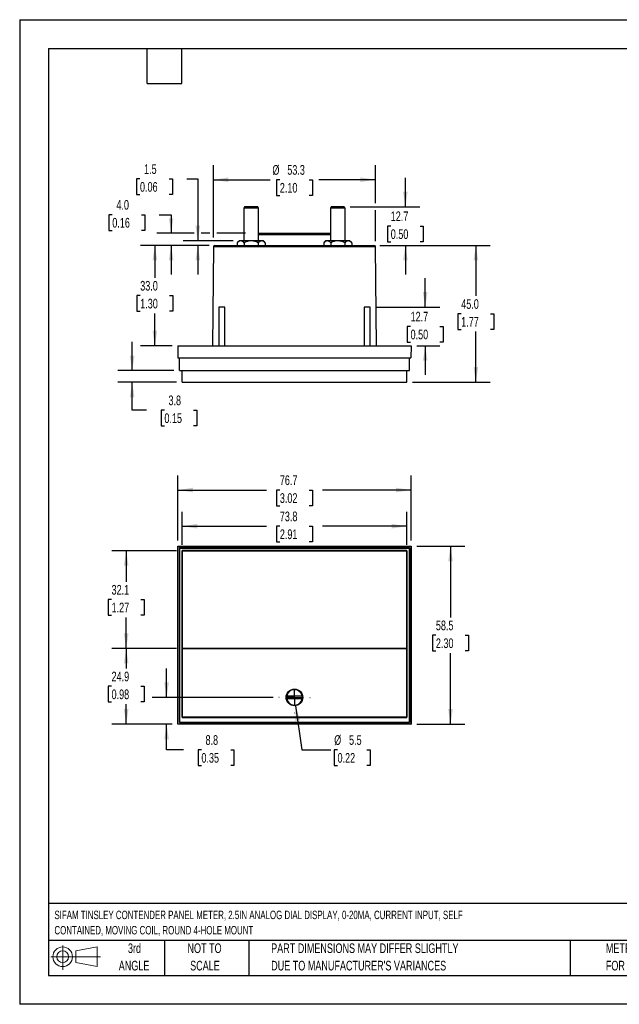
# Model space of a CAD drawing. Header units: millimetres. Extents: x 0 to 419, y 0 to 324.
# Tile 1 of 3: x 0 to 197, y 0 to 324. Entities that reach past the tile are written whole.
import ezdxf

# ---------------------------------------------------------------- set-up
doc = ezdxf.new("R2010")
doc.units = ezdxf.units.MM
doc.header["$LTSCALE"] = 1.5
doc.linetypes.add('CENTERX2', pattern=[20.32, 12.7, -2.54, 2.54, -2.54])
doc.layers.add('CENTER', color=40, linetype='CENTERX2')
doc.layers.add('SLD-DEFPOINTS', color=7, linetype='Continuous')
doc.layers.add('DIMENSIONS', color=140, linetype='Continuous', lineweight=25)
doc.layers.add('TEXT', color=140, linetype='Continuous', lineweight=25)
doc.styles.add('SLDTEXTSTYLE0', font='TXT', dxfattribs={"width": 0.7})
doc.dimstyles.new('SLDDIMSTYLE0', dxfattribs={"dimtxt": 3.237012, "dimasz": 4.953, "dimexe": 0, "dimexo": 0.0625, "dimgap": 0.809253, "dimtad": 0, "dimtih": 1, "dimtoh": 1, "dimrnd": 1e-09, "dimzin": 12, "dimdsep": 46, "dimtxsty": 'SLDTEXTSTYLE0', "dimsah": 1, "dimcen": 0.09, "dimadec": 0, "dimazin": 3, "dimtfac": 1, "dimtofl": 0, "dimtmove": 0, "dimatfit": 3, "dimfxl": 0, "dimfrac": 2, "dimtolj": 1, "dimtzin": 12, "dimarcsym": 0})
doc.dimstyles.new('SLDDIMSTYLE1', dxfattribs={"dimtxt": 3.237012, "dimasz": 4.953, "dimexe": 0, "dimexo": 0.0625, "dimgap": 0.809253, "dimtad": 0, "dimtih": 1, "dimtoh": 1, "dimrnd": 1e-09, "dimzin": 12, "dimdsep": 46, "dimtxsty": 'SLDTEXTSTYLE0', "dimsah": 1, "dimcen": 0, "dimadec": 0, "dimazin": 3, "dimtfac": 1, "dimtofl": 0, "dimtmove": 0, "dimatfit": 3, "dimfxl": 0, "dimfrac": 2, "dimtolj": 1, "dimtzin": 12, "dimarcsym": 0})
doc.dimstyles.new('SLDDIMSTYLE2', dxfattribs={"dimtxt": 3.237012, "dimasz": 4.953, "dimexe": 0, "dimexo": 0.0625, "dimgap": 0.809253, "dimtad": 0, "dimtih": 1, "dimtoh": 1, "dimrnd": 1e-09, "dimzin": 12, "dimdsep": 46, "dimtxsty": 'SLDTEXTSTYLE0', "dimsah": 1, "dimcen": 0.09, "dimadec": 0, "dimazin": 3, "dimtfac": 1, "dimtmove": 0, "dimatfit": 0, "dimfxl": 0, "dimfrac": 2, "dimtolj": 1, "dimtzin": 12, "dimarcsym": 0})
doc.dimstyles.new('SLDDIMSTYLE3', dxfattribs={"dimtxt": 3.237012, "dimasz": 4.953, "dimexe": 0, "dimexo": 0.0625, "dimgap": 0.809253, "dimtad": 0, "dimtih": 1, "dimtoh": 1, "dimrnd": 1e-09, "dimzin": 4, "dimdsep": 46, "dimtxsty": 'SLDTEXTSTYLE0', "dimsah": 1, "dimcen": 0.09, "dimadec": 0, "dimazin": 1, "dimtfac": 1, "dimtofl": 0, "dimtmove": 0, "dimatfit": 3, "dimfxl": 0, "dimfrac": 2, "dimtolj": 1, "dimtzin": 12, "dimarcsym": 0})
doc.dimstyles.new('SLDDIMSTYLE4', dxfattribs={"dimtxt": 3.237012, "dimasz": 4.953, "dimexe": 0, "dimexo": 0.0625, "dimgap": 0.809253, "dimtad": 0, "dimtih": 1, "dimtoh": 1, "dimrnd": 1e-09, "dimzin": 4, "dimdsep": 46, "dimtxsty": 'SLDTEXTSTYLE0', "dimsah": 1, "dimcen": 0.09, "dimadec": 0, "dimazin": 1, "dimtfac": 1, "dimtmove": 0, "dimatfit": 0, "dimfxl": 0, "dimfrac": 2, "dimtolj": 1, "dimtzin": 12, "dimarcsym": 0})

# ---------------------------------------------------------------- blocks, each defined once
blk = doc.blocks.new('Block11')
at = {"color": 7, "linetype": 'Continuous', "lineweight": 18}
for p, q in [((3.88, 7.97), (3.88, 0)), ((8.22, 6.25), (15.26, 7.55)), ((15.26, 7.55), (15.26, 1.1)), ((0, 4.32), (16.31, 4.32)), ((8.22, 2.39), (8.22, 6.25)), ((8.22, 2.39), (15.26, 1.1))]:
    blk.add_line(p, q, dxfattribs=at)
for radius in [3.23, 1.93]:
    blk.add_circle((3.88, 4.32), radius, dxfattribs=at)
blk = doc.blocks.new('Block12')
at = {"layer": 'SLD-DEFPOINTS'}
blk.add_blockref('Block11', (0, 0), dxfattribs=at)
blk = doc.blocks.new('SW_NOTE_0')
at = {"layer": 'TEXT', "color": 0, "linetype": 'CENTERX2', "lineweight": 18, "char_height": 2.775, "attachment_point": 1, "style": 'SLDTEXTSTYLE0'}
for s, insert in [('SIFAM TINSLEY CONTENDER PANEL METER, 2.5IN ANALOG DIAL DISPLAY, 0-20MA, CURRENT INPUT, SELF', (0, 3.58)), ('CONTAINED, MOVING COIL, ROUND 4-HOLE MOUNT', (0, -1.45))]:
    blk.add_mtext(s, dxfattribs=dict(at, insert=insert))
blk = doc.blocks.new('SW_NOTE_0_3')
at = {"layer": 'TEXT', "color": 0, "linetype": 'CENTERX2', "lineweight": 18, "char_height": 3.175, "attachment_point": 1, "style": 'SLDTEXTSTYLE0'}
for s, insert in [('PART DIMENSIONS MAY DIFFER SLIGHTLY', (0, 4.09)), ("DUE TO MANUFACTURER'S VARIANCES", (0, -1.64))]:
    blk.add_mtext(s, dxfattribs=dict(at, insert=insert))
blk = doc.blocks.new('SW_NOTE_0_4')
at = {"layer": 'TEXT', "color": 0, "linetype": 'CENTERX2', "lineweight": 18, "char_height": 3.175, "attachment_point": 2, "style": 'SLDTEXTSTYLE0'}
for s, insert in [('NOT TO', (7.89, 4.09)), ('SCALE', (8.03, -1.64))]:
    blk.add_mtext(s, dxfattribs=dict(at, insert=insert))
blk = doc.blocks.new('SW_NOTE_0_5')
at = {"layer": 'TEXT', "color": 0, "linetype": 'CENTERX2', "lineweight": 18, "char_height": 3.175, "attachment_point": 2, "style": 'SLDTEXTSTYLE0'}
for s, insert in [('3rd', (3.47, 4.09)), ('ANGLE', (3.33, -1.64))]:
    blk.add_mtext(s, dxfattribs=dict(at, insert=insert))
blk = doc.blocks.new('SW_NOTE_0_6')
at = {"layer": 'TEXT', "color": 0, "linetype": 'CENTERX2', "lineweight": 18, "char_height": 3.175, "attachment_point": 1, "style": 'SLDTEXTSTYLE0'}
for s, insert in [('METRIC UNITS USED', (0, 4.09)), ('FOR PART DESIGN', (0, -1.64))]:
    blk.add_mtext(s, dxfattribs=dict(at, insert=insert))
blk = doc.blocks.new('_D')
at = {"layer": 'DIMENSIONS'}
for p, q in [((130.6, 150.65), (146.41, 150.65)), ((141.65, 150.65), (141.65, 127.27)), ((136.84, 121.4), (135.75, 121.4)), ((135.75, 121.4), (135.75, 116.26)), ((146.46, 121.4), (147.54, 121.4)), ((147.54, 121.4), (147.54, 116.26)), ((135.75, 116.26), (136.84, 116.26)), ((141.65, 92.15), (141.65, 115.53)), ((147.54, 116.26), (146.46, 116.26)), ((130.6, 92.15), (146.41, 92.15))]:
    blk.add_line(p, q, dxfattribs=at)
for points in [[(141.65, 150.65), (140.89, 145.7), (142.41, 145.7)], [(141.65, 92.15), (142.41, 97.11), (140.89, 97.11)]]:
    blk.add_solid(points, dxfattribs=at)
at = {"layer": 'DIMENSIONS', "char_height": 3.175, "attachment_point": 1, "style": 'SLDTEXTSTYLE0'}
for s, insert in [('58.5', (136.84, 126.22)), ('2.30', (136.84, 120.35))]:
    blk.add_mtext(s, dxfattribs=dict(at, insert=insert))
blk = doc.blocks.new('_D_1')
at = {"layer": 'DIMENSIONS'}
for p, q in [((51.99, 152.56), (51.99, 173.91)), ((128.69, 152.56), (128.69, 173.91)), ((51.99, 169.15), (81.15, 169.15)), ((85.53, 169.15), (84.44, 169.15)), ((84.44, 169.15), (84.44, 164)), ((95.15, 169.15), (96.24, 169.15)), ((96.24, 169.15), (96.24, 164)), ((128.69, 169.15), (99.54, 169.15)), ((84.44, 164), (85.53, 164)), ((96.24, 164), (95.15, 164))]:
    blk.add_line(p, q, dxfattribs=at)
for points in [[(51.99, 169.15), (56.94, 168.39), (56.94, 169.91)], [(128.69, 169.15), (123.74, 169.91), (123.74, 168.39)]]:
    blk.add_solid(points, dxfattribs=at)
at = {"layer": 'DIMENSIONS', "char_height": 3.175, "attachment_point": 1, "style": 'SLDTEXTSTYLE0'}
for s, insert in [('76.7', (85.53, 173.97)), ('3.02', (85.53, 168.1))]:
    blk.add_mtext(s, dxfattribs=dict(at, insert=insert))
blk = doc.blocks.new('_D_2')
at = {"layer": 'DIMENSIONS'}
for p, q in [((51.54, 117.06), (30.26, 117.06)), ((35.02, 117.06), (35.02, 110.47)), ((30.21, 104.6), (29.12, 104.6)), ((29.12, 104.6), (29.12, 99.46)), ((39.83, 104.6), (40.92, 104.6)), ((40.92, 104.6), (40.92, 99.46)), ((29.12, 99.46), (30.21, 99.46)), ((35.02, 92.15), (35.02, 98.74)), ((40.92, 99.46), (39.83, 99.46)), ((50.09, 92.15), (30.26, 92.15))]:
    blk.add_line(p, q, dxfattribs=at)
for points in [[(35.02, 117.06), (34.26, 112.1), (35.78, 112.1)], [(35.02, 92.15), (35.78, 97.11), (34.26, 97.11)]]:
    blk.add_solid(points, dxfattribs=at)
at = {"layer": 'DIMENSIONS', "char_height": 3.175, "attachment_point": 1, "style": 'SLDTEXTSTYLE0'}
for s, insert in [('24.9', (30.21, 109.42)), ('0.98', (30.21, 103.55))]:
    blk.add_mtext(s, dxfattribs=dict(at, insert=insert))
blk = doc.blocks.new('_D_3')
at = {"layer": 'DIMENSIONS'}
for p, q in [((51.54, 149.2), (30.26, 149.2)), ((35.02, 149.2), (35.02, 139)), ((30.21, 133.13), (29.12, 133.13)), ((29.12, 133.13), (29.12, 127.98)), ((39.83, 133.13), (40.92, 133.13)), ((40.92, 133.13), (40.92, 127.98)), ((29.12, 127.98), (30.21, 127.98)), ((35.02, 117.06), (35.02, 127.26)), ((40.92, 127.98), (39.83, 127.98)), ((51.54, 117.06), (30.26, 117.06))]:
    blk.add_line(p, q, dxfattribs=at)
for points in [[(35.02, 149.2), (34.26, 144.24), (35.78, 144.24)], [(35.02, 117.06), (35.78, 122.01), (34.26, 122.01)]]:
    blk.add_solid(points, dxfattribs=at)
at = {"layer": 'DIMENSIONS', "char_height": 3.175, "attachment_point": 1, "style": 'SLDTEXTSTYLE0'}
for s, insert in [('32.1', (30.21, 137.94)), ('1.27', (30.21, 132.08))]:
    blk.add_mtext(s, dxfattribs=dict(at, insert=insert))
blk = doc.blocks.new('_D_4')
at = {"layer": 'DIMENSIONS'}
for p, q in [((53.45, 151.1), (53.45, 162.02)), ((127.24, 151.1), (127.24, 162.02)), ((53.45, 157.26), (81.15, 157.26)), ((85.53, 157.26), (84.44, 157.26)), ((84.44, 157.26), (84.44, 152.11)), ((95.15, 157.26), (96.24, 157.26)), ((96.24, 157.26), (96.24, 152.11)), ((127.24, 157.26), (99.54, 157.26)), ((84.44, 152.11), (85.53, 152.11)), ((96.24, 152.11), (95.15, 152.11))]:
    blk.add_line(p, q, dxfattribs=at)
for points in [[(53.45, 157.26), (58.4, 156.49), (58.4, 158.02)], [(127.24, 157.26), (122.28, 158.02), (122.28, 156.49)]]:
    blk.add_solid(points, dxfattribs=at)
at = {"layer": 'DIMENSIONS', "char_height": 3.175, "attachment_point": 1, "style": 'SLDTEXTSTYLE0'}
for s, insert in [('73.8', (85.53, 162.07)), ('2.91', (85.53, 156.2))]:
    blk.add_mtext(s, dxfattribs=dict(at, insert=insert))
blk = doc.blocks.new('_D_5')
at = {"layer": 'DIMENSIONS'}
for p, q in [((90.73, 98.23), (92.8, 83.7)), ((92.8, 83.7), (102.32, 83.7)), ((104.5, 83.7), (103.41, 83.7)), ((103.41, 83.7), (103.41, 78.56)), ((114.11, 83.7), (115.2, 83.7)), ((115.2, 83.7), (115.2, 78.56)), ((103.41, 78.56), (104.5, 78.56)), ((115.2, 78.56), (114.11, 78.56))]:
    blk.add_line(p, q, dxfattribs=at)
blk.add_solid([(90.73, 98.23), (90.67, 93.22), (92.18, 93.43)], dxfattribs=at)
at = {"layer": 'DIMENSIONS', "char_height": 3.175, "attachment_point": 1, "style": 'SLDTEXTSTYLE0'}
for s, insert in [('%%c', (103.4, 88.52)), ('5.5', (108.29, 88.52)), ('0.22', (104.5, 82.65))]:
    blk.add_mtext(s, dxfattribs=dict(at, insert=insert))
blk = doc.blocks.new('_D_6')
at = {"layer": 'DIMENSIONS'}
for p, q in [((48.3, 100.95), (48.3, 110.48)), ((83.3, 100.95), (43.54, 100.95)), ((50.09, 92.15), (43.54, 92.15)), ((48.3, 83.7), (48.3, 92.15)), ((53.91, 83.7), (48.3, 83.7)), ((59.75, 83.7), (58.66, 83.7)), ((58.66, 83.7), (58.66, 78.56)), ((69.37, 83.7), (70.46, 83.7)), ((70.46, 83.7), (70.46, 78.56)), ((58.66, 78.56), (59.75, 78.56)), ((70.46, 78.56), (69.37, 78.56))]:
    blk.add_line(p, q, dxfattribs=at)
for points in [[(48.3, 100.95), (49.06, 105.91), (47.54, 105.91)], [(48.3, 92.15), (47.54, 87.2), (49.06, 87.2)]]:
    blk.add_solid(points, dxfattribs=at)
at = {"layer": 'DIMENSIONS', "char_height": 3.175, "attachment_point": 1, "style": 'SLDTEXTSTYLE0'}
for s, insert in [('8.8', (61.1, 88.52)), ('0.35', (59.75, 82.65))]:
    blk.add_mtext(s, dxfattribs=dict(at, insert=insert))
blk = doc.blocks.new('SW_CENTERMARKSYMBOL_0')
at = {"layer": 'CENTER', "color": 0}
for p, q in [((0, 5.08), (0, 5.14)), ((-5.08, 0), (-5.14, 0)), ((0, 0), (-2.54, 0)), ((0, 0), (0, 2.54)), ((0, 0), (0, -2.54)), ((0, 0), (2.54, 0)), ((5.08, 0), (5.14, 0)), ((0, -5.08), (0, -5.14))]:
    blk.add_line(p, q, dxfattribs=at)
blk = doc.blocks.new('_D_7')
at = {"layer": 'DIMENSIONS'}
for p, q in [((39.55, 271.49), (38.46, 271.49)), ((38.46, 271.49), (38.46, 266.34)), ((49.17, 271.49), (50.25, 271.49)), ((50.25, 271.49), (50.25, 266.34)), ((55, 271.49), (58.56, 271.49)), ((58.56, 271.49), (58.56, 251.11)), ((38.46, 266.34), (39.55, 266.34)), ((50.25, 266.34), (49.17, 266.34)), ((70.21, 251.11), (53.8, 251.11)), ((62.3, 249.61), (53.8, 249.61)), ((58.56, 249.61), (58.56, 240.09))]:
    blk.add_line(p, q, dxfattribs=at)
for points in [[(58.56, 251.11), (59.32, 256.07), (57.8, 256.07)], [(58.56, 249.61), (57.8, 244.66), (59.32, 244.66)]]:
    blk.add_solid(points, dxfattribs=at)
at = {"layer": 'DIMENSIONS', "char_height": 3.175, "attachment_point": 1, "style": 'SLDTEXTSTYLE0'}
for s, insert in [('1.5', (40.89, 276.31)), ('0.06', (39.55, 270.44))]:
    blk.add_mtext(s, dxfattribs=dict(at, insert=insert))
blk = doc.blocks.new('_D_8')
at = {"layer": 'DIMENSIONS'}
for p, q in [((118.39, 249.61), (154.74, 249.61)), ((149.97, 249.61), (149.97, 232.98)), ((145.17, 227.11), (144.08, 227.11)), ((144.08, 227.11), (144.08, 221.97)), ((154.78, 227.11), (155.87, 227.11)), ((155.87, 227.11), (155.87, 221.97)), ((144.08, 221.97), (145.17, 221.97)), ((149.97, 204.61), (149.97, 221.25)), ((155.87, 221.97), (154.78, 221.97)), ((129.14, 204.61), (154.74, 204.61))]:
    blk.add_line(p, q, dxfattribs=at)
for points in [[(149.97, 249.61), (149.21, 244.66), (150.74, 244.66)], [(149.97, 204.61), (150.74, 209.57), (149.21, 209.57)]]:
    blk.add_solid(points, dxfattribs=at)
at = {"layer": 'DIMENSIONS', "char_height": 3.175, "attachment_point": 1, "style": 'SLDTEXTSTYLE0'}
for s, insert in [('45.0', (145.17, 231.93)), ('1.77', (145.17, 226.06))]:
    blk.add_mtext(s, dxfattribs=dict(at, insert=insert))
blk = doc.blocks.new('_D_9')
at = {"layer": 'DIMENSIONS'}
for p, q in [((62.3, 249.61), (39.68, 249.61)), ((44.44, 249.61), (44.44, 238.98)), ((39.63, 233.11), (38.55, 233.11)), ((38.55, 233.11), (38.55, 227.97)), ((49.25, 233.11), (50.34, 233.11)), ((50.34, 233.11), (50.34, 227.97)), ((38.55, 227.97), (39.63, 227.97)), ((44.44, 216.61), (44.44, 227.25)), ((50.34, 227.97), (49.25, 227.97)), ((50.09, 216.61), (39.68, 216.61))]:
    blk.add_line(p, q, dxfattribs=at)
for points in [[(44.44, 249.61), (43.68, 244.66), (45.2, 244.66)], [(44.44, 216.61), (45.2, 221.57), (43.68, 221.57)]]:
    blk.add_solid(points, dxfattribs=at)
at = {"layer": 'DIMENSIONS', "char_height": 3.175, "attachment_point": 1, "style": 'SLDTEXTSTYLE0'}
for s, insert in [('33.0', (39.63, 237.93)), ('1.30', (39.63, 232.06))]:
    blk.add_mtext(s, dxfattribs=dict(at, insert=insert))
blk = doc.blocks.new('_D_10')
at = {"layer": 'DIMENSIONS'}
for p, q in [((63.7, 252.26), (63.7, 275.98)), ((116.98, 263.46), (116.98, 275.98)), ((63.7, 271.21), (82.36, 271.21)), ((85.53, 271.21), (84.44, 271.21)), ((84.44, 271.21), (84.44, 266.07)), ((95.15, 271.21), (96.24, 271.21)), ((96.24, 271.21), (96.24, 266.07)), ((116.98, 271.21), (98.32, 271.21)), ((84.44, 266.07), (85.53, 266.07)), ((96.24, 266.07), (95.15, 266.07)), ((116.98, 251.02), (116.98, 261.17))]:
    blk.add_line(p, q, dxfattribs=at)
for points in [[(63.7, 271.21), (68.65, 270.45), (68.65, 271.98)], [(116.98, 271.21), (112.03, 271.98), (112.03, 270.45)]]:
    blk.add_solid(points, dxfattribs=at)
at = {"layer": 'DIMENSIONS', "char_height": 3.175, "attachment_point": 1, "style": 'SLDTEXTSTYLE0'}
for s, insert in [('%%c', (83.09, 276.03)), ('53.3', (87.98, 276.03)), ('2.10', (85.53, 270.16))]:
    blk.add_mtext(s, dxfattribs=dict(at, insert=insert))
blk = doc.blocks.new('_D_11')
at = {"layer": 'DIMENSIONS'}
for p, q in [((126.81, 262.31), (126.81, 271.84)), ((108.62, 262.31), (131.57, 262.31)), ((122, 255.96), (120.91, 255.96)), ((120.91, 255.96), (120.91, 250.82)), ((131.62, 255.96), (132.71, 255.96)), ((132.71, 255.96), (132.71, 250.82)), ((118.39, 249.61), (131.57, 249.61)), ((120.91, 250.82), (122, 250.82)), ((126.81, 249.61), (126.81, 240.09)), ((132.71, 250.82), (131.62, 250.82))]:
    blk.add_line(p, q, dxfattribs=at)
for points in [[(126.81, 262.31), (127.57, 267.27), (126.05, 267.27)], [(126.81, 249.61), (126.05, 244.66), (127.57, 244.66)]]:
    blk.add_solid(points, dxfattribs=at)
at = {"layer": 'DIMENSIONS', "char_height": 3.175, "attachment_point": 1, "style": 'SLDTEXTSTYLE0'}
for s, insert in [('12.7', (122, 260.78)), ('0.50', (122, 254.91))]:
    blk.add_mtext(s, dxfattribs=dict(at, insert=insert))
blk = doc.blocks.new('_D_12')
at = {"layer": 'DIMENSIONS'}
for p, q in [((133.33, 229.31), (133.33, 238.84)), ((117.12, 229.31), (138.09, 229.31)), ((128.52, 222.96), (127.43, 222.96)), ((127.43, 222.96), (127.43, 217.82)), ((138.14, 222.96), (139.22, 222.96)), ((139.22, 222.96), (139.22, 217.82)), ((127.43, 217.82), (128.52, 217.82)), ((139.22, 217.82), (138.14, 217.82)), ((130.6, 216.61), (138.09, 216.61)), ((133.33, 216.61), (133.33, 207.09))]:
    blk.add_line(p, q, dxfattribs=at)
for points in [[(133.33, 229.31), (134.09, 234.27), (132.57, 234.27)], [(133.33, 216.61), (132.57, 211.66), (134.09, 211.66)]]:
    blk.add_solid(points, dxfattribs=at)
at = {"layer": 'DIMENSIONS', "char_height": 3.175, "attachment_point": 1, "style": 'SLDTEXTSTYLE0'}
for s, insert in [('12.7', (128.52, 227.78)), ('0.50', (128.52, 221.91))]:
    blk.add_mtext(s, dxfattribs=dict(at, insert=insert))
blk = doc.blocks.new('_D_13')
at = {"layer": 'DIMENSIONS'}
for p, q in [((36.99, 208.42), (36.99, 217.95)), ((50.66, 208.42), (32.23, 208.42)), ((51.54, 204.61), (32.23, 204.61)), ((36.99, 195.42), (36.99, 204.61)), ((41.74, 195.42), (36.99, 195.42)), ((47.58, 195.42), (46.49, 195.42)), ((46.49, 195.42), (46.49, 190.28)), ((57.2, 195.42), (58.28, 195.42)), ((58.28, 195.42), (58.28, 190.28)), ((46.49, 190.28), (47.58, 190.28)), ((58.28, 190.28), (57.2, 190.28))]:
    blk.add_line(p, q, dxfattribs=at)
for points in [[(36.99, 208.42), (37.75, 213.38), (36.23, 213.38)], [(36.99, 204.61), (36.23, 199.66), (37.75, 199.66)]]:
    blk.add_solid(points, dxfattribs=at)
at = {"layer": 'DIMENSIONS', "char_height": 3.175, "attachment_point": 1, "style": 'SLDTEXTSTYLE0'}
for s, insert in [('3.8', (48.92, 200.24)), ('0.15', (47.58, 194.37))]:
    blk.add_mtext(s, dxfattribs=dict(at, insert=insert))
blk = doc.blocks.new('_D_14')
at = {"layer": 'DIMENSIONS'}
for p, q in [((30.45, 259.71), (29.36, 259.71)), ((29.36, 259.71), (29.36, 254.56)), ((40.07, 259.71), (41.15, 259.71)), ((41.15, 259.71), (41.15, 254.56)), ((45.9, 259.71), (49.8, 259.71)), ((49.8, 259.71), (49.8, 253.61)), ((29.36, 254.56), (30.45, 254.56)), ((41.15, 254.56), (40.07, 254.56)), ((57.42, 253.61), (45.04, 253.61)), ((62.56, 253.61), (59.7, 253.61)), ((74.27, 253.61), (64.84, 253.61)), ((62.3, 249.61), (45.04, 249.61)), ((49.8, 249.61), (49.8, 240.09))]:
    blk.add_line(p, q, dxfattribs=at)
for points in [[(49.8, 253.61), (50.56, 258.57), (49.04, 258.57)], [(49.8, 249.61), (49.04, 244.66), (50.56, 244.66)]]:
    blk.add_solid(points, dxfattribs=at)
at = {"layer": 'DIMENSIONS', "char_height": 3.175, "attachment_point": 1, "style": 'SLDTEXTSTYLE0'}
for s, insert in [('4.0', (31.8, 264.53)), ('0.16', (30.45, 258.66))]:
    blk.add_mtext(s, dxfattribs=dict(at, insert=insert))

msp = doc.modelspace()

# ---------------------------------------------------------------- linework, layer by layer
at = {"color": 7, "linetype": 'Continuous'}
for p, q in [((0.004, 323.854), (0.004, 0.004)), ((0.004, 323.854), (419.104, 323.854)), ((419.104, 0.004), (0.004, 0.004))]:
    msp.add_line(p, q, dxfattribs=at)
for p, q in [((73.967, 262.315), (73.717, 261.882)), ((73.717, 261.882), (73.717, 251.115)), ((78.517, 261.882), (73.717, 261.882)), ((78.267, 262.315), (73.967, 262.315)), ((78.517, 261.882), (78.267, 262.315)), ((78.517, 251.115), (78.517, 261.882)), ((102.415, 262.315), (102.165, 261.882)), ((102.165, 261.882), (102.165, 251.115)), ((106.965, 261.882), (102.165, 261.882)), ((106.715, 262.315), (102.415, 262.315)), ((106.965, 261.882), (106.715, 262.315)), ((106.965, 251.115), (106.965, 261.882)), ((78.517, 253.615), (102.165, 253.615)), ((102.165, 253.119), (78.517, 253.119)), ((64.202, 249.615), (116.48, 249.615)), ((72.117, 251.115), (71.498, 250.496)), ((71.498, 250.496), (71.498, 249.615)), ((72.653, 251.115), (72.117, 251.115)), ((76.117, 251.115), (72.653, 251.115)), ((73.808, 250.496), (73.808, 249.615)), ((79.581, 251.115), (76.117, 251.115)), ((78.427, 250.496), (78.427, 249.615)), ((80.117, 251.115), (79.581, 251.115)), ((80.736, 250.496), (80.117, 251.115)), ((80.736, 250.496), (80.736, 249.615)), ((100.565, 251.115), (99.946, 250.496)), ((99.946, 250.496), (99.946, 249.615)), ((101.101, 251.115), (100.565, 251.115)), ((104.565, 251.115), (101.101, 251.115)), ((102.256, 250.496), (102.256, 249.615)), ((108.029, 251.115), (104.565, 251.115)), ((106.875, 250.496), (106.875, 249.615)), ((108.565, 251.115), (108.029, 251.115)), ((109.184, 250.496), (108.565, 251.115)), ((109.184, 250.496), (109.184, 249.615)), ((63.701, 249.119), (63.417, 216.615)), ((116.981, 249.119), (63.701, 249.119)), ((117.265, 216.615), (116.981, 249.119)), ((65.465, 229.315), (65.465, 216.615)), ((67.389, 229.315), (65.465, 229.315)), ((67.465, 229.315), (67.389, 229.315)), ((67.465, 216.615), (67.465, 229.315)), ((113.217, 229.315), (113.217, 216.615)), ((115.141, 229.315), (113.217, 229.315)), ((115.217, 229.315), (115.141, 229.315)), ((115.217, 216.615), (115.217, 229.315)), ((51.991, 216.615), (128.691, 216.615)), ((51.991, 216.615), (52.026, 212.615)), ((128.691, 216.615), (128.656, 212.615)), ((52.026, 212.615), (128.656, 212.615)), ((52.563, 208.425), (52.526, 212.615)), ((128.12, 208.425), (128.156, 212.615)), ((52.563, 208.425), (128.12, 208.425)), ((53.446, 204.615), (53.413, 208.425)), ((127.236, 204.615), (127.27, 208.425)), ((53.446, 204.615), (127.236, 204.615)), ((51.991, 150.652), (52.026, 150.618)), ((51.991, 92.152), (51.991, 150.652)), ((51.991, 150.652), (128.691, 150.652)), ((52.026, 92.187), (52.026, 150.618)), ((52.026, 150.618), (128.656, 150.618)), ((52.526, 150.118), (52.526, 92.687)), ((52.563, 150.081), (52.526, 150.118)), ((128.156, 150.118), (52.526, 150.118)), ((52.563, 92.724), (52.563, 150.081)), ((52.563, 150.081), (128.12, 150.081)), ((53.413, 149.231), (53.413, 94.374)), ((53.446, 149.198), (53.413, 149.231)), ((127.27, 149.231), (53.413, 149.231)), ((53.446, 117.057), (53.446, 149.198)), ((53.446, 149.198), (127.236, 149.198)), ((127.236, 149.198), (127.27, 149.231)), ((127.236, 149.198), (127.236, 117.057)), ((127.27, 94.374), (127.27, 149.231)), ((128.12, 150.081), (128.156, 150.118)), ((128.12, 150.081), (128.12, 92.724)), ((128.156, 92.687), (128.156, 150.118)), ((128.691, 150.652), (128.656, 150.618)), ((128.656, 150.618), (128.656, 92.187)), ((128.691, 150.652), (128.691, 92.152)), ((53.446, 117.057), (53.441, 117.053)), ((127.241, 117.053), (53.441, 117.053)), ((53.441, 94.403), (53.441, 117.053)), ((53.446, 117.057), (127.236, 117.057)), ((127.241, 117.053), (127.236, 117.057)), ((127.241, 117.053), (127.241, 94.403)), ((87.79, 101.452), (92.893, 101.452)), ((92.893, 100.452), (87.79, 100.452)), ((53.441, 94.403), (53.413, 94.374)), ((53.413, 94.374), (127.27, 94.374)), ((127.241, 94.403), (53.441, 94.403)), ((127.27, 94.374), (127.241, 94.403)), ((51.991, 92.152), (52.026, 92.187)), ((128.691, 92.152), (51.991, 92.152)), ((128.656, 92.187), (52.026, 92.187)), ((52.563, 92.724), (52.526, 92.687)), ((52.526, 92.687), (128.156, 92.687)), ((128.12, 92.724), (52.563, 92.724)), ((128.156, 92.687), (128.12, 92.724)), ((128.656, 92.187), (128.691, 92.152))]:
    msp.add_line(p, q)
for radius in [2.75, 2.65]:
    msp.add_circle((90.341, 100.952), radius)
for centre, radius, start, end in [((64.201, 249.115), 0.5, 90, 179.5), ((72.774, 249.502), 1.617, 94.28589, 142.08768), ((72.493, 249.429), 1.694, 39.05892, 84.56751), ((76.214, 246.135), 4.98, 91.11204, 118.88796), ((75.989, 246.017), 5.099, 61.4414, 88.5586), ((79.702, 249.502), 1.617, 94.28589, 142.08768), ((79.421, 249.429), 1.694, 39.05892, 84.56751), ((101.222, 249.502), 1.617, 94.28589, 142.08768), ((100.941, 249.429), 1.694, 39.05892, 84.56751), ((104.662, 246.135), 4.98, 91.11204, 118.88796), ((104.437, 246.017), 5.099, 61.4414, 88.5586), ((108.15, 249.502), 1.617, 94.28589, 142.08768), ((107.869, 249.429), 1.694, 39.05892, 84.56751), ((116.481, 249.115), 0.5, 0.5, 90), ((90.341, 100.952), 2.6, 168.91251, 191.08749), ((90.341, 100.952), 2.6, 11.08749, 168.91251), ((90.341, 100.952), 2.6, 191.08749, 348.91251), ((90.341, 100.952), 2.6, 348.91251, 11.08749)]:
    msp.add_arc(centre, radius, start, end)
at = {"layer": 'TEXT'}
for p, q in [((9.525, 314.325), (409.575, 314.325)), ((9.525, 314.325), (9.525, 9.525)), ((41.91, 302.895), (41.91, 314.325)), ((53.34, 302.895), (53.34, 314.325)), ((41.91, 302.895), (53.34, 302.895)), ((409.575, 33.189), (9.525, 33.189)), ((409.575, 20.955), (9.525, 20.955)), ((47.625, 20.955), (47.625, 9.525)), ((75.317, 20.955), (75.317, 9.525)), ((180.97, 20.955), (180.97, 9.525)), ((9.525, 9.525), (409.575, 9.525))]:
    msp.add_line(p, q, dxfattribs=at)

# ---------------------------------------------------------------- block references
at = {"layer": 'CENTER'}
msp.add_blockref('SW_CENTERMARKSYMBOL_0', (90.341, 100.952), dxfattribs=at)
at = {"layer": 'SLD-DEFPOINTS'}
msp.add_blockref('Block12', (10.257, 11.331), dxfattribs=at)
at = {"layer": 'TEXT', "linetype": 'CENTERX2', "lineweight": 18}
for name, p in [('SW_NOTE_0', (11.42, 27.217)), ('SW_NOTE_0_5', (34.271, 15.953)), ('SW_NOTE_0_4', (52.886, 15.953)), ('SW_NOTE_0_3', (82.679, 15.953)), ('SW_NOTE_0_6', (192.718, 15.953))]:
    msp.add_blockref(name, p, dxfattribs=at)

# ---------------------------------------------------------------- dimensions: what is measured, and where the dimension line sits
at = {"layer": 'DIMENSIONS'}
for base, p1, p2, dimstyle, picture, middle in [((58.559, 249.615), (72.117, 251.115), (64.201, 249.615), 'SLDDIMSTYLE2', '_D_7', (58.559, 271.488)), ((126.809, 249.615), (106.715, 262.315), (116.481, 249.615), 'SLDDIMSTYLE2', '_D_11', (126.809, 255.965)), ((49.798, 249.615), (76.172, 253.615), (64.201, 249.615), 'SLDDIMSTYLE4', '_D_14', (49.798, 259.709)), ((44.443, 216.615), (64.201, 249.615), (51.991, 216.615), 'SLDDIMSTYLE3', '_D_9', (44.443, 233.115)), ((149.975, 204.615), (116.481, 249.615), (127.236, 204.615), 'SLDDIMSTYLE3', '_D_8', (149.975, 227.115)), ((133.328, 216.615), (115.217, 229.315), (128.691, 216.615), 'SLDDIMSTYLE2', '_D_12', (133.328, 222.965)), ((36.991, 204.615), (52.563, 208.425), (53.446, 204.615), 'SLDDIMSTYLE2', '_D_13', (36.991, 195.421)), ((35.021, 117.057), (53.446, 149.198), (53.446, 117.057), 'SLDDIMSTYLE0', '_D_3', (35.021, 133.127)), ((141.648, 92.152), (128.691, 150.652), (128.691, 92.152), 'SLDDIMSTYLE0', '_D', (141.648, 121.402)), ((35.0213, 92.1525), (53.4459, 117.0572), (51.9911, 92.1525), 'SLDDIMSTYLE0', '_D_2', (35.0213, 104.6048)), ((48.302, 92.152), (85.201, 100.952), (51.991, 92.152), 'SLDDIMSTYLE2', '_D_6', (48.302, 83.7))]:
    dim = msp.add_linear_dim(base=base, p1=p1, p2=p2, angle=90, dimstyle=dimstyle, dxfattribs=at)
    dim.commit()
    dim.dimension.update_dxf_attribs({"geometry": picture, "text_midpoint": middle, "dimtype": 160})
dim = msp.add_linear_dim(base=(63.701, 271.214), p1=(116.981, 249.119), p2=(63.701, 249.119), text='%%c<>', dimstyle='SLDDIMSTYLE0', dxfattribs=at)
dim.commit()
dim.dimension.update_dxf_attribs({"geometry": '_D_10', "text_midpoint": (90.341, 271.214), "dimtype": 160})
for base, p1, p2, picture, middle in [((51.991, 169.148), (128.691, 150.652), (51.991, 150.652), '_D_1', (90.341, 169.148)), ((127.236, 157.256), (53.446, 149.198), (127.236, 149.198), '_D_4', (90.341, 157.256))]:
    dim = msp.add_linear_dim(base=base, p1=p1, p2=p2, dimstyle='SLDDIMSTYLE0', dxfattribs=at)
    dim.commit()
    dim.dimension.update_dxf_attribs({"geometry": picture, "text_midpoint": middle, "dimtype": 160})
dim = msp.add_diameter_dim_2p(p1=(89.954, 103.675), p2=(90.729, 98.23), dimstyle='SLDDIMSTYLE1', dxfattribs=at)
dim.commit()
dim.dimension.update_dxf_attribs({"geometry": '_D_5', "text_midpoint": (109.305, 83.7), "dimtype": 163})

doc.saveas('drawing.dxf')
